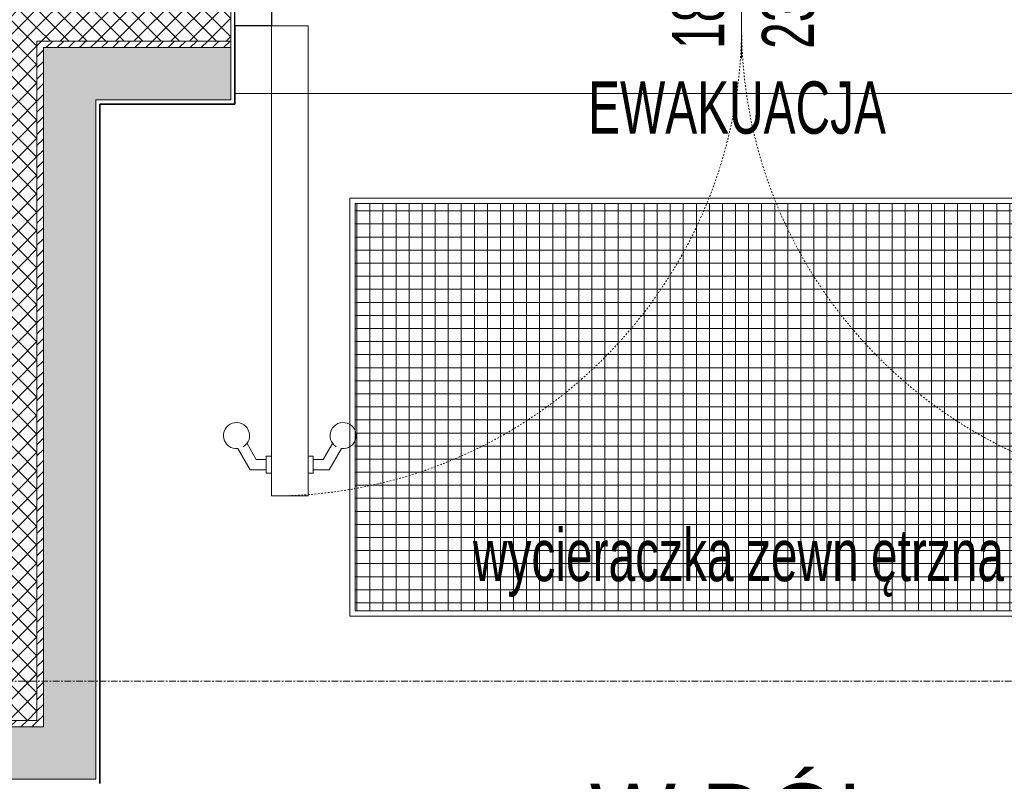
# Model space of a CAD drawing. Header units: millimetres. Extents: x -37728 to 44100, y 631619 to 691915.
# Tile 214 of 256: x 21838 to 23723, y 655090 to 656547. Entities that reach past the tile are written whole.
import ezdxf

# ---------------------------------------------------------------- set-up
doc = ezdxf.new("R2010")
doc.units = ezdxf.units.MM
doc.linetypes.add('Kreska', pattern=[0.635, 0.3175, -0.3175])
doc.linetypes.add('Linia siatki', pattern=[2.2225, 1.27, -0.3175, 0.3175, -0.3175])
doc.layers.add('_XREF', color=7, linetype='Continuous')
for name, color, linetype, lineweight in [('A-DETL-GENF', 252, 'Continuous', 5), ('A-DOOR', 252, 'Continuous', 5), ('A-DOOR-FRAM', 252, 'Continuous', 25), ('A-DOOR-HDLN', 252, 'Kreska', 5), ('A-DOOR-IDEN', 252, 'Continuous', 5), ('A-FLOR', 252, 'Continuous', 5), ('A-FLOR-LEVL-TEXT', 252, 'Continuous', 5), ('A-WALL', 252, 'Continuous', 35), ('A-WALL-PATT', 252, 'Continuous', 35), ('G-ANNO-TEXT', 252, 'Continuous', 5), ('I-FURN', 252, 'Continuous', 5), ('I-FURN-IDEN', 252, 'Continuous', 5), ('S-GRID', 252, 'Continuous', 5)]:
    doc.layers.add(name, color=color, linetype=linetype, lineweight=lineweight)
doc.styles.add('Arial', font='arial.ttf', dxfattribs={"height": 5.447353})
doc.styles.add('Arial Narrow_1', font='ARIALN.TTF', dxfattribs={"width": 0.8, "height": 10})
pattern_1 = [(0, (-64249.1606, -65444.3874), (2.381, 1.375), [1.587, -3.175]), (120, (-64249.1606, -65444.3874), (-2.38128493, 1.374506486), [1.587, -3.175]), (60, (-64249.1606, -65444.3874), (-0.00028493, 2.749506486), [0, -3.175, 1.587, 0])]
pattern_2 = [(45, (-64249.1606, -65444.3874), (-1.060660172, 1.060660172), [])]
pattern_3 = [(45, (-64249.1606, -65444.3874), (-1.76776695, 1.76776695), []), (135, (-64249.1606, -65444.3874), (-1.76776695, -1.76776695), [])]

# ---------------------------------------------------------------- blocks, each defined once
blk = doc.blocks.new('Wycieraczka zew - Wycieraczka zew-9121744-__-00_00 Przyziemie PB')
at = {"layer": 'I-FURN', "color": 252}
for p, q in [((40, 60), (-110, 60)), ((-110, 60), (-110, -20)), ((-109, 59), (39, 59)), ((-109, -19), (-109, 59)), ((-109, -19), (-109, 59)), ((-109, 59), (39, 59)), ((-41.82, 59), (-109, 59)), ((-109, 59), (-109, 4.57)), ((-28.18, 59), (-41.82, 59)), ((39, 59), (-28.18, 59)), ((39, 59), (39, -19)), ((39, 59), (39, -19)), ((39, 4.57), (39, 59)), ((40, -20), (40, 60)), ((-109, 4.57), (-109, -19)), ((39, -19), (39, 4.57)), ((-110, -20), (40, -20)), ((39, -19), (-109, -19)), ((39, -19), (-109, -19)), ((-109, -19), (39, -19))]:
    blk.add_line(p, q, dxfattribs=at)
blk = doc.blocks.new('Drz Drzwi przeszklone x2 ___FK_04_0 ze szprosami - Dz_1 - Z - zwykłe - 151 x 240 _180 x 229_5_ EI 31-V8-__-00_00 Przyziemie PB')
at = {"layer": 'A-DOOR', "color": 252}
for p, q in [((-83, -3.4), (-90, -3.4)), ((-90, -93.4), (-90, -3.4)), ((-83, -93.4), (-83, -3.4)), ((-94.07, -88.4), (-96.42, -84.33)), ((-92.92, -86.4), (-94.69, -83.33)), ((-80.08, -86.4), (-78.31, -83.33)), ((-78.93, -88.4), (-76.58, -84.33)), ((-92.92, -86.4), (-91, -86.4)), ((-91, -85.75), (-91, -89.05)), ((-90, -85.75), (-91, -85.75)), ((-83, -85.75), (-82, -85.75)), ((-82, -85.75), (-82, -89.05)), ((-80.08, -86.4), (-82, -86.4)), ((-94.07, -88.4), (-91, -88.4)), ((-78.93, -88.4), (-82, -88.4)), ((-91, -89.05), (-90, -89.05)), ((-82, -89.05), (-83, -89.05)), ((-90, -93.4), (-83, -93.4))]:
    blk.add_line(p, q, dxfattribs=at)
for centre, start, end in [((-96.7, -81.85), 301.4052, 276.4218), ((-76.3, -81.85), 263.5782, 238.5948)]:
    blk.add_arc(centre, 2.5, start, end, dxfattribs=at)
at = {"layer": 'A-DOOR-FRAM', "color": 252}
for p, q in [((-97, -3.4), (-97, 6.6)), ((-90, 6.6), (-90, -3.4)), ((-90, -3.4), (-97, -3.4))]:
    blk.add_line(p, q, dxfattribs=at)
at = {"layer": 'A-DOOR-HDLN', "color": 252}
for centre, start, end in [((-90, -3.4), 270, 0), ((90, -3.4), 180, 270)]:
    blk.add_arc(centre, 90, start, end, dxfattribs=at)
blk = doc.blocks.new('ODr Oznaczenie drzwi ___FK_4_0 - pb-5810492-__-00_00 Przyziemie PB')
at = {"layer": 'A-DOOR-IDEN', "color": 252}
blk.add_line((0, -0.1939), (0, 0.1834), dxfattribs=at)
blk = doc.blocks.new('A$C4e31ac75')
at = {"layer": 'A-DETL-GENF'}
h = blk.add_hatch(dxfattribs=at)
h.set_pattern_fill('FP_12', color=256, style=0, pattern_type=2)
h.set_pattern_definition([(0, (-64249.1606, -65444.3874), (0, 2.5), []), (90, (-64249.1606, -65444.3874), (-2.5, 2e-16), [])])
h.paths.add_polyline_path([(-653.15, 13.45), (-524.95, 13.45), (-524.95, 91.45), (-672.95, 91.45), (-672.95, 13.45), (-659.22, 13.45)])
at = {"layer": 'A-WALL-PATT', "lineweight": 5}
h = blk.add_hatch(dxfattribs=at)
h.set_pattern_fill('FP_9', color=256, style=0, pattern_type=2)
h.set_pattern_definition(pattern_3)
h.paths.add_polyline_path([(-735.64, -7.5), (-733.85, -7.5), (-733.85, 137.5), (-748.85, 137.5), (-748.85, -7.5), (-748.14, -7.5)])
h = blk.add_hatch(dxfattribs=at)
h.set_pattern_fill('FP_9', color=256, style=0, pattern_type=2)
h.set_pattern_definition(pattern_3)
h.paths.add_polyline_path([(-733.85, 122.5), (-696.75, 122.5), (-696.75, 128.85), (-695.95, 128.85), (-695.95, 137.5), (-733.85, 137.5), (-733.85, 136.17)])
h.paths.add_polyline_path([(-494.48, 122.5), (-464.05, 122.5), (-464.05, 137.5), (-501.95, 137.5), (-501.95, 128.85), (-501.15, 128.85), (-501.15, 122.5), (-500.56, 122.5)])
h = blk.add_hatch(dxfattribs=at)
h.set_pattern_fill('FP_8', color=256, style=0, pattern_type=2)
h.set_pattern_definition(pattern_2)
h.paths.add_polyline_path([(-732.6, -8.75), (-732.6, 122.5), (-733.85, 122.5), (-733.85, -8.75)])
h = blk.add_hatch(dxfattribs=at)
h.set_pattern_fill('FP_8', color=256, style=0, pattern_type=2)
h.set_pattern_definition(pattern_2)
h.paths.add_polyline_path([(-696.75, 121.25), (-696.75, 122.5), (-732.6, 122.5), (-732.6, 121.25), (-700.64, 121.25)])
h.paths.add_polyline_path([(-479.3, 121.25), (-465.3, 121.25), (-465.32, 122.5), (-501.15, 122.5), (-501.15, 121.25), (-482.65, 121.25)])
h = blk.add_hatch(dxfattribs=at)
h.set_pattern_fill('FP_7', color=256, style=0, pattern_type=2)
h.set_pattern_definition(pattern_1)
h.paths.add_polyline_path([(-723.8, -18.75), (-722.6, -18.75), (-722.6, 121.25), (-732.6, 121.25), (-732.6, -18.75)])
h = blk.add_hatch(dxfattribs=at)
h.set_pattern_fill('FP_7', color=256, style=0, pattern_type=2)
h.set_pattern_definition(pattern_1)
h.paths.add_polyline_path([(-501.15, 111.25), (-475.3, 111.25), (-475.3, 121.25), (-501.15, 121.25), (-501.15, 112.45)])
h.paths.add_polyline_path([(-711.45, 111.25), (-696.75, 111.25), (-696.75, 121.25), (-722.6, 121.25), (-722.6, 111.25), (-721.8, 111.25)])
h = blk.add_hatch(dxfattribs=at)
h.set_pattern_fill('FP_8', color=256, style=0, pattern_type=2)
h.set_pattern_definition(pattern_2)
h.paths.add_polyline_path([(-890.62, -8.75), (-733.85, -8.75), (-733.85, -7.5), (-1093.65, -7.5), (-1093.65, -8.75), (-938.12, -8.75)])
h = blk.add_hatch(dxfattribs=at)
h.set_pattern_fill('FP_7', color=256, style=0, pattern_type=2)
h.set_pattern_definition(pattern_1)
h.paths.add_polyline_path([(-902.5, -18.75), (-732.6, -18.75), (-732.6, -8.75), (-1103.65, -8.75), (-1103.65, -18.75), (-914.37, -18.75)])
at = {"layer": 'A-FLOR'}
for p, q in [((-673.95, 12.45), (-673.95, 92.45)), ((-673.95, 92.45), (-523.95, 92.45)), ((-523.95, 12.45), (-673.95, 12.45))]:
    blk.add_line(p, q, dxfattribs=at)
at = {"layer": 'A-WALL', "lineweight": 5}
for p, q in [((-696.75, 111.25), (-696.75, 128.85)), ((-733.85, -7.5), (-733.85, 122.5)), ((-733.85, 122.5), (-696.75, 122.5)), ((-732.6, -8.75), (-732.6, 121.25)), ((-732.6, 121.25), (-696.75, 121.25)), ((-722.6, -18.75), (-722.6, 111.25)), ((-722.6, 111.25), (-696.75, 111.25)), ((-501.95, 112.45), (-695.95, 112.45)), ((-733.85, -7.5), (-1092.4, -7.5)), ((-1093.65, -8.75), (-732.6, -8.75)), ((-1103.65, -18.75), (-722.6, -18.75))]:
    blk.add_line(p, q, dxfattribs=at)
at = {"layer": 'A-WALL'}
for p, q in [((-695.95, 110.45), (-695.95, 125.45)), ((-721.8, -19.55), (-721.8, 110.45)), ((-721.8, 110.45), (-695.95, 110.45))]:
    blk.add_line(p, q, dxfattribs=at)
at = {"layer": 'S-GRID', "linetype": 'Linia siatki'}
blk.add_line((-1273.08, 0), (156.7, 0), dxfattribs=at)
at = {"layer": 'A-DOOR'}
blk.add_blockref('Drz Drzwi przeszklone x2 ___FK_04_0 ze szprosami - Dz_1 - Z - zwykłe - 151 x 240 _180 x 229_5_ EI 31-V8-__-00_00 Przyziemie PB', (-598.95, 128.85), dxfattribs=at)
at = {"layer": 'A-DOOR-IDEN', "xscale": 49.99999999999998, "yscale": 49.99999999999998, "zscale": 49.99999999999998}
blk.add_blockref('ODr Oznaczenie drzwi ___FK_4_0 - pb-5810492-__-00_00 Przyziemie PB', (-598.95, 128.85), dxfattribs=at)
at = {"layer": 'I-FURN'}
blk.add_blockref('Wycieraczka zew - Wycieraczka zew-9121744-__-00_00 Przyziemie PB', (-563.95, 32.45), dxfattribs=at)
at = {"layer": 'A-DOOR-IDEN', "char_height": 10, "width": 19.2405, "attachment_point": 1, "rotation": 90, "style": 'Arial Narrow_1'}
for s, insert in [('180', (-612.26, 121.01)), ('230', (-595.06, 121.01))]:
    blk.add_mtext(s, dxfattribs=dict(at, insert=insert))
at = {"layer": 'A-DOOR-IDEN', "insert": (-628.32, 114.78), "char_height": 10, "width": 70.8692, "attachment_point": 1, "style": 'Arial Narrow_1'}
blk.add_mtext('EWAKUACJA', dxfattribs=at)
at = {"layer": 'A-FLOR-LEVL-TEXT', "insert": (-627.99, -19.59), "char_height": 12.5, "width": 69.6916, "attachment_point": 1, "line_spacing_factor": 0.941778, "style": 'Arial', "bg_fill": 3, "box_fill_scale": 1.25, "bg_fill_color": 256, "bg_fill_true_color": 13158600, "bg_fill_transparency": 0}
blk.add_mtext('W DÓŁ', dxfattribs=at)
at = {"layer": 'G-ANNO-TEXT', "insert": (-638.56, 154.13), "char_height": 10, "width": 96.5232, "attachment_point": 1, "style": 'Arial Narrow_1'}
blk.add_mtext('kurtyna powietrzna', dxfattribs=at)
at = {"layer": 'I-FURN-IDEN', "char_height": 10, "attachment_point": 1, "style": 'Arial Narrow_1'}
for s, insert, width in [('ętrzna', (-574.18, 29.16), 32.0675), ('wycieraczka zewn', (-650.38, 29.16), 92.3544)]:
    blk.add_mtext(s, dxfattribs=dict(at, insert=insert, width=width))

msp = doc.modelspace()

# ---------------------------------------------------------------- block references
at = {"layer": '_XREF', "xscale": 10, "yscale": 10, "zscale": 10}
msp.add_blockref('A$C4e31ac75', (29209.5, 655281.1), dxfattribs=at)

doc.saveas('drawing.dxf')
